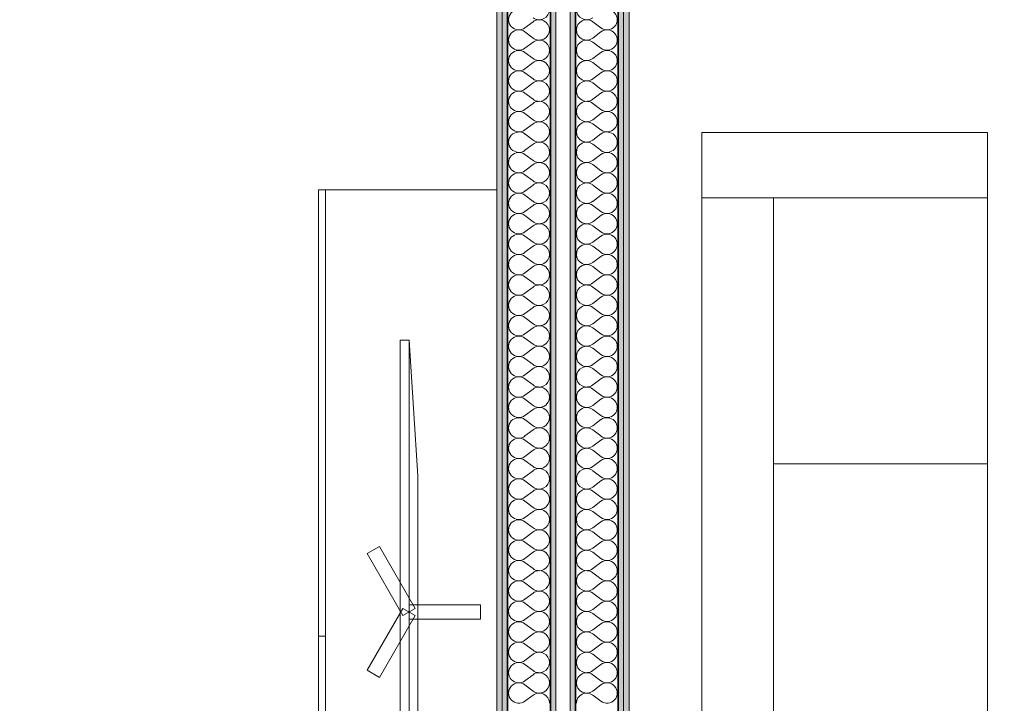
# Model space of a CAD drawing. Header units: metres. Extents: x -7.1 to 26.5, y -14.7 to 18.1.
# Tile 61 of 145: x 7.2 to 10, y -2.1 to -0.2. Entities that reach past the tile are written whole.
import ezdxf

# ---------------------------------------------------------------- set-up
doc = ezdxf.new("R2010")
doc.units = ezdxf.units.M
doc.linetypes.add('AUSGEZOGEN', pattern=[0])
for name, color, linetype in [('XR$1$015 Innenwände', 7, 'AUSGEZOGEN'), ('XR$1$015 Innenwände Schichttrennlinien', 7, 'AUSGEZOGEN'), ('XR$1$065 Möbel Einrichtung', 7, 'AUSGEZOGEN'), ('XR$1$080 Raumdefinitionen Kontur', 7, 'AUSGEZOGEN'), ('XR$3$015 Innenwände Bauteilschraffuren', 7, 'AUSGEZOGEN')]:
    doc.layers.add(name, color=color, linetype=linetype)

# ---------------------------------------------------------------- blocks, each defined once
blk = doc.blocks.new('COMPLEXOBJECT_145')
at = {"layer": 'XR$3$015 Innenwände Bauteilschraffuren', "color": 8, "linetype": 'AUSGEZOGEN', "lineweight": 13, "transparency": 33554687}
for p, q in [((8.6403, -0.2229), (8.6632, -0.2057)), ((8.6403, -0.2343), (8.6632, -0.2514)), ((8.6403, -0.28), (8.6632, -0.2629)), ((8.6403, -0.2914), (8.6632, -0.3086)), ((8.6403, -0.3371), (8.6632, -0.32)), ((8.6403, -0.3486), (8.6632, -0.3657)), ((8.6403, -0.3943), (8.6632, -0.3771)), ((8.6403, -0.4057), (8.6632, -0.4229)), ((8.6403, -0.4514), (8.6632, -0.4343)), ((8.6403, -0.4629), (8.6632, -0.48)), ((8.6403, -0.5086), (8.6632, -0.4914)), ((8.6403, -0.52), (8.6632, -0.5371)), ((8.6403, -0.5657), (8.6632, -0.5486)), ((8.6403, -0.5771), (8.6632, -0.5943)), ((8.6403, -0.6229), (8.6632, -0.6057)), ((8.6403, -0.6343), (8.6632, -0.6514)), ((8.6403, -0.68), (8.6632, -0.6629)), ((8.6403, -0.6914), (8.6632, -0.7086)), ((8.6403, -0.7371), (8.6632, -0.72)), ((8.6403, -0.7486), (8.6632, -0.7657)), ((8.6403, -0.7943), (8.6632, -0.7771)), ((8.6403, -0.8057), (8.6632, -0.8229)), ((8.6403, -0.8514), (8.6632, -0.8343)), ((8.6403, -0.8629), (8.6632, -0.88)), ((8.6403, -0.9086), (8.6632, -0.8914)), ((8.6403, -0.92), (8.6632, -0.9371)), ((8.6403, -0.9657), (8.6632, -0.9486)), ((8.6403, -0.9771), (8.6632, -0.9943)), ((8.6403, -1.0229), (8.6632, -1.0057)), ((8.6403, -1.0343), (8.6632, -1.0514)), ((8.6403, -1.08), (8.6632, -1.0629)), ((8.6403, -1.0914), (8.6632, -1.1086)), ((8.6403, -1.1371), (8.6632, -1.12)), ((8.6403, -1.1486), (8.6632, -1.1657)), ((8.6403, -1.1943), (8.6632, -1.1771)), ((8.6403, -1.2057), (8.6632, -1.2229)), ((8.6403, -1.2514), (8.6632, -1.2343)), ((8.6403, -1.2629), (8.6632, -1.28)), ((8.6403, -1.3086), (8.6632, -1.2914)), ((8.6403, -1.32), (8.6632, -1.3371)), ((8.6403, -1.3657), (8.6632, -1.3486)), ((8.6403, -1.3771), (8.6632, -1.3943)), ((8.6403, -1.4229), (8.6632, -1.4057)), ((8.6403, -1.4343), (8.6632, -1.4514)), ((8.6403, -1.48), (8.6632, -1.4629)), ((8.6403, -1.4914), (8.6632, -1.5086)), ((8.6403, -1.5371), (8.6632, -1.52)), ((8.6403, -1.5486), (8.6632, -1.5657)), ((8.6403, -1.5943), (8.6632, -1.5771)), ((8.6403, -1.6057), (8.6632, -1.6229)), ((8.6403, -1.6514), (8.6632, -1.6343)), ((8.6403, -1.6629), (8.6632, -1.68)), ((8.6403, -1.7086), (8.6632, -1.6914)), ((8.6403, -1.72), (8.6632, -1.7371)), ((8.6403, -1.7657), (8.6632, -1.7486)), ((8.6403, -1.7771), (8.6632, -1.7943)), ((8.6403, -1.8229), (8.6632, -1.8057)), ((8.6403, -1.8343), (8.6632, -1.8514)), ((8.6403, -1.88), (8.6632, -1.8629)), ((8.6403, -1.8914), (8.6632, -1.9086)), ((8.6403, -1.9371), (8.6632, -1.92)), ((8.6403, -1.9486), (8.6632, -1.9657)), ((8.6403, -1.9943), (8.6632, -1.9771)), ((8.6403, -2.0057), (8.6632, -2.0229)), ((8.6403, -2.0514), (8.6632, -2.0343)), ((8.6403, -2.0629), (8.6632, -2.08)), ((8.6403, -2.1086), (8.6632, -2.0914))]:
    blk.add_line(p, q, dxfattribs=at)
for centre, start, end in [((8.6232, -0.2), 53.1301, 306.8699), ((8.6803, -0.1714), 233.1301, 0), ((8.6803, -0.2286), 0, 126.8699), ((8.6232, -0.2571), 53.1301, 306.8699), ((8.6803, -0.2286), 233.1301, 0), ((8.6803, -0.2857), 0, 126.8699), ((8.6232, -0.3143), 53.1301, 306.8699), ((8.6803, -0.2857), 233.1301, 0), ((8.6803, -0.3429), 0, 126.8699), ((8.6232, -0.3714), 53.1301, 306.8699), ((8.6803, -0.3429), 233.1301, 0), ((8.6803, -0.4), 0, 126.8699), ((8.6232, -0.4286), 53.1301, 306.8699), ((8.6803, -0.4), 233.1301, 0), ((8.6803, -0.4571), 0, 126.8699), ((8.6232, -0.4857), 53.1301, 306.8699), ((8.6803, -0.4571), 233.1301, 0), ((8.6803, -0.5143), 0, 126.8699), ((8.6232, -0.5429), 53.1301, 306.8699), ((8.6803, -0.5143), 233.1301, 0), ((8.6803, -0.5714), 0, 126.8699), ((8.6232, -0.6), 53.1301, 306.8699), ((8.6803, -0.5714), 233.1301, 0), ((8.6803, -0.6286), 0, 126.8699), ((8.6232, -0.6571), 53.1301, 306.8699), ((8.6803, -0.6286), 233.1301, 0), ((8.6803, -0.6857), 0, 126.8699), ((8.6232, -0.7143), 53.1301, 306.8699), ((8.6803, -0.6857), 233.1301, 0), ((8.6803, -0.7429), 0, 126.8699), ((8.6232, -0.7714), 53.1301, 306.8699), ((8.6803, -0.7429), 233.1301, 0), ((8.6803, -0.8), 0, 126.8699), ((8.6232, -0.8286), 53.1301, 306.8699), ((8.6803, -0.8), 233.1301, 0), ((8.6803, -0.8571), 0, 126.8699), ((8.6232, -0.8857), 53.1301, 306.8699), ((8.6803, -0.8571), 233.1301, 0), ((8.6803, -0.9143), 0, 126.8699), ((8.6232, -0.9429), 53.1301, 306.8699), ((8.6803, -0.9143), 233.1301, 0), ((8.6803, -0.9714), 0, 126.8699), ((8.6232, -1), 53.1301, 306.8699), ((8.6803, -0.9714), 233.1301, 0), ((8.6803, -1.0286), 0, 126.8699), ((8.6232, -1.0571), 53.1301, 306.8699), ((8.6803, -1.0286), 233.1301, 0), ((8.6803, -1.0857), 0, 126.8699), ((8.6232, -1.1143), 53.1301, 306.8699), ((8.6803, -1.0857), 233.1301, 0), ((8.6803, -1.1429), 0, 126.8699), ((8.6232, -1.1714), 53.1301, 306.8699), ((8.6803, -1.1429), 233.1301, 0), ((8.6803, -1.2), 0, 126.8699), ((8.6232, -1.2286), 53.1301, 306.8699), ((8.6803, -1.2), 233.1301, 0), ((8.6803, -1.2571), 0, 126.8699), ((8.6232, -1.2857), 53.1301, 306.8699), ((8.6803, -1.2571), 233.1301, 0), ((8.6803, -1.3143), 0, 126.8699), ((8.6232, -1.3429), 53.1301, 306.8699), ((8.6803, -1.3143), 233.1301, 0), ((8.6803, -1.3714), 0, 126.8699), ((8.6232, -1.4), 53.1301, 306.8699), ((8.6803, -1.3714), 233.1301, 0), ((8.6803, -1.4286), 0, 126.8699), ((8.6232, -1.4571), 53.1301, 306.8699), ((8.6803, -1.4286), 233.1301, 0), ((8.6803, -1.4857), 0, 126.8699), ((8.6232, -1.5143), 53.1301, 306.8699), ((8.6803, -1.4857), 233.1301, 0), ((8.6803, -1.5429), 0, 126.8699), ((8.6232, -1.5714), 53.1301, 306.8699), ((8.6803, -1.5429), 233.1301, 0), ((8.6803, -1.6), 0, 126.8699), ((8.6232, -1.6286), 53.1301, 306.8699), ((8.6803, -1.6), 233.1301, 0), ((8.6803, -1.6571), 0, 126.8699), ((8.6232, -1.6857), 53.1301, 306.8699), ((8.6803, -1.6571), 233.1301, 0), ((8.6803, -1.7143), 0, 126.8699), ((8.6232, -1.7429), 53.1301, 306.8699), ((8.6803, -1.7143), 233.1301, 0), ((8.6803, -1.7714), 0, 126.8699), ((8.6232, -1.8), 53.1301, 306.8699), ((8.6803, -1.7714), 233.1301, 0), ((8.6803, -1.8286), 0, 126.8699), ((8.6232, -1.8571), 53.1301, 306.8699), ((8.6803, -1.8286), 233.1301, 0), ((8.6803, -1.8857), 0, 126.8699), ((8.6232, -1.9143), 53.1301, 306.8699), ((8.6803, -1.8857), 233.1301, 0), ((8.6803, -1.9429), 0, 126.8699), ((8.6232, -1.9714), 53.1301, 306.8699), ((8.6803, -1.9429), 233.1301, 0), ((8.6803, -2), 0, 126.8699), ((8.6232, -2.0286), 53.1301, 306.8699), ((8.6803, -2), 233.1301, 0), ((8.6803, -2.0571), 0, 126.8699), ((8.6232, -2.0857), 53.1301, 306.8699), ((8.6803, -2.0571), 233.1301, 0), ((8.6803, -2.1143), 0, 126.8699)]:
    blk.add_arc(centre, 0.0286, start, end, dxfattribs=at)
blk = doc.blocks.new('COMPLEXOBJECT_246')
at = {"layer": 'XR$3$015 Innenwände Bauteilschraffuren', "color": 8, "linetype": 'AUSGEZOGEN', "lineweight": 13, "transparency": 33554687}
for p, q in [((8.8532, -0.2229), (8.8303, -0.2057)), ((8.8532, -0.2343), (8.8303, -0.2514)), ((8.8532, -0.28), (8.8303, -0.2629)), ((8.8532, -0.2914), (8.8303, -0.3086)), ((8.8532, -0.3371), (8.8303, -0.32)), ((8.8532, -0.3486), (8.8303, -0.3657)), ((8.8532, -0.3943), (8.8303, -0.3771)), ((8.8532, -0.4057), (8.8303, -0.4229)), ((8.8532, -0.4514), (8.8303, -0.4343)), ((8.8532, -0.4629), (8.8303, -0.48)), ((8.8532, -0.5086), (8.8303, -0.4914)), ((8.8532, -0.52), (8.8303, -0.5371)), ((8.8532, -0.5657), (8.8303, -0.5486)), ((8.8532, -0.5771), (8.8303, -0.5943)), ((8.8532, -0.6229), (8.8303, -0.6057)), ((8.8532, -0.6343), (8.8303, -0.6514)), ((8.8532, -0.68), (8.8303, -0.6629)), ((8.8532, -0.6914), (8.8303, -0.7086)), ((8.8532, -0.7371), (8.8303, -0.72)), ((8.8532, -0.7486), (8.8303, -0.7657)), ((8.8532, -0.7943), (8.8303, -0.7771)), ((8.8532, -0.8057), (8.8303, -0.8229)), ((8.8532, -0.8514), (8.8303, -0.8343)), ((8.8532, -0.8629), (8.8303, -0.88)), ((8.8532, -0.9086), (8.8303, -0.8914)), ((8.8532, -0.92), (8.8303, -0.9371)), ((8.8532, -0.9657), (8.8303, -0.9486)), ((8.8532, -0.9771), (8.8303, -0.9943)), ((8.8532, -1.0229), (8.8303, -1.0057)), ((8.8532, -1.0343), (8.8303, -1.0514)), ((8.8532, -1.08), (8.8303, -1.0629)), ((8.8532, -1.0914), (8.8303, -1.1086)), ((8.8532, -1.1371), (8.8303, -1.12)), ((8.8532, -1.1486), (8.8303, -1.1657)), ((8.8532, -1.1943), (8.8303, -1.1771)), ((8.8532, -1.2057), (8.8303, -1.2229)), ((8.8532, -1.2514), (8.8303, -1.2343)), ((8.8532, -1.2629), (8.8303, -1.28)), ((8.8532, -1.3086), (8.8303, -1.2914)), ((8.8532, -1.32), (8.8303, -1.3371)), ((8.8532, -1.3657), (8.8303, -1.3486)), ((8.8532, -1.3771), (8.8303, -1.3943)), ((8.8532, -1.4229), (8.8303, -1.4057)), ((8.8532, -1.4343), (8.8303, -1.4514)), ((8.8532, -1.48), (8.8303, -1.4629)), ((8.8532, -1.4914), (8.8303, -1.5086)), ((8.8532, -1.5371), (8.8303, -1.52)), ((8.8532, -1.5486), (8.8303, -1.5657)), ((8.8532, -1.5943), (8.8303, -1.5771)), ((8.8532, -1.6057), (8.8303, -1.6229)), ((8.8532, -1.6514), (8.8303, -1.6343)), ((8.8532, -1.6629), (8.8303, -1.68)), ((8.8532, -1.7086), (8.8303, -1.6914)), ((8.8532, -1.72), (8.8303, -1.7371)), ((8.8532, -1.7657), (8.8303, -1.7486)), ((8.8532, -1.7771), (8.8303, -1.7943)), ((8.8532, -1.8229), (8.8303, -1.8057)), ((8.8532, -1.8343), (8.8303, -1.8514)), ((8.8532, -1.88), (8.8303, -1.8629)), ((8.8532, -1.8914), (8.8303, -1.9086)), ((8.8532, -1.9371), (8.8303, -1.92)), ((8.8532, -1.9486), (8.8303, -1.9657)), ((8.8532, -1.9943), (8.8303, -1.9771)), ((8.8532, -2.0057), (8.8303, -2.0229)), ((8.8532, -2.0514), (8.8303, -2.0343)), ((8.8532, -2.0629), (8.8303, -2.08)), ((8.8532, -2.1086), (8.8303, -2.0914))]:
    blk.add_line(p, q, dxfattribs=at)
for centre, start, end in [((8.8132, -0.1714), 180, 306.8699), ((8.8703, -0.2), 233.1301, 126.8699), ((8.8132, -0.2286), 53.1301, 180), ((8.8132, -0.2286), 180, 306.8699), ((8.8703, -0.2571), 233.1301, 126.8699), ((8.8132, -0.2857), 53.1301, 180), ((8.8132, -0.2857), 180, 306.8699), ((8.8703, -0.3143), 233.1301, 126.8699), ((8.8132, -0.3429), 53.1301, 180), ((8.8132, -0.3429), 180, 306.8699), ((8.8703, -0.3714), 233.1301, 126.8699), ((8.8132, -0.4), 53.1301, 180), ((8.8132, -0.4), 180, 306.8699), ((8.8703, -0.4286), 233.1301, 126.8699), ((8.8132, -0.4571), 53.1301, 180), ((8.8132, -0.4571), 180, 306.8699), ((8.8703, -0.4857), 233.1301, 126.8699), ((8.8132, -0.5143), 53.1301, 180), ((8.8132, -0.5143), 180, 306.8699), ((8.8703, -0.5429), 233.1301, 126.8699), ((8.8132, -0.5714), 53.1301, 180), ((8.8132, -0.5714), 180, 306.8699), ((8.8703, -0.6), 233.1301, 126.8699), ((8.8132, -0.6286), 53.1301, 180), ((8.8132, -0.6286), 180, 306.8699), ((8.8703, -0.6571), 233.1301, 126.8699), ((8.8132, -0.6857), 53.1301, 180), ((8.8132, -0.6857), 180, 306.8699), ((8.8703, -0.7143), 233.1301, 126.8699), ((8.8132, -0.7429), 53.1301, 180), ((8.8132, -0.7429), 180, 306.8699), ((8.8703, -0.7714), 233.1301, 126.8699), ((8.8132, -0.8), 53.1301, 180), ((8.8132, -0.8), 180, 306.8699), ((8.8703, -0.8286), 233.1301, 126.8699), ((8.8132, -0.8571), 53.1301, 180), ((8.8132, -0.8571), 180, 306.8699), ((8.8703, -0.8857), 233.1301, 126.8699), ((8.8132, -0.9143), 53.1301, 180), ((8.8132, -0.9143), 180, 306.8699), ((8.8703, -0.9429), 233.1301, 126.8699), ((8.8132, -0.9714), 53.1301, 180), ((8.8132, -0.9714), 180, 306.8699), ((8.8703, -1), 233.1301, 126.8699), ((8.8132, -1.0286), 53.1301, 180), ((8.8132, -1.0286), 180, 306.8699), ((8.8703, -1.0571), 233.1301, 126.8699), ((8.8132, -1.0857), 53.1301, 180), ((8.8132, -1.0857), 180, 306.8699), ((8.8703, -1.1143), 233.1301, 126.8699), ((8.8132, -1.1429), 53.1301, 180), ((8.8132, -1.1429), 180, 306.8699), ((8.8703, -1.1714), 233.1301, 126.8699), ((8.8132, -1.2), 53.1301, 180), ((8.8132, -1.2), 180, 306.8699), ((8.8703, -1.2286), 233.1301, 126.8699), ((8.8132, -1.2571), 53.1301, 180), ((8.8132, -1.2571), 180, 306.8699), ((8.8703, -1.2857), 233.1301, 126.8699), ((8.8132, -1.3143), 53.1301, 180), ((8.8132, -1.3143), 180, 306.8699), ((8.8703, -1.3429), 233.1301, 126.8699), ((8.8132, -1.3714), 53.1301, 180), ((8.8132, -1.3714), 180, 306.8699), ((8.8703, -1.4), 233.1301, 126.8699), ((8.8132, -1.4286), 53.1301, 180), ((8.8132, -1.4286), 180, 306.8699), ((8.8703, -1.4571), 233.1301, 126.8699), ((8.8132, -1.4857), 53.1301, 180), ((8.8132, -1.4857), 180, 306.8699), ((8.8703, -1.5143), 233.1301, 126.8699), ((8.8132, -1.5429), 53.1301, 180), ((8.8132, -1.5429), 180, 306.8699), ((8.8703, -1.5714), 233.1301, 126.8699), ((8.8132, -1.6), 53.1301, 180), ((8.8132, -1.6), 180, 306.8699), ((8.8703, -1.6286), 233.1301, 126.8699), ((8.8132, -1.6571), 53.1301, 180), ((8.8132, -1.6571), 180, 306.8699), ((8.8703, -1.6857), 233.1301, 126.8699), ((8.8132, -1.7143), 53.1301, 180), ((8.8132, -1.7143), 180, 306.8699), ((8.8703, -1.7429), 233.1301, 126.8699), ((8.8132, -1.7714), 53.1301, 180), ((8.8132, -1.7714), 180, 306.8699), ((8.8703, -1.8), 233.1301, 126.8699), ((8.8132, -1.8286), 53.1301, 180), ((8.8132, -1.8286), 180, 306.8699), ((8.8703, -1.8571), 233.1301, 126.8699), ((8.8132, -1.8857), 53.1301, 180), ((8.8132, -1.8857), 180, 306.8699), ((8.8703, -1.9143), 233.1301, 126.8699), ((8.8132, -1.9429), 53.1301, 180), ((8.8132, -1.9429), 180, 306.8699), ((8.8703, -1.9714), 233.1301, 126.8699), ((8.8132, -2), 53.1301, 180), ((8.8132, -2), 180, 306.8699), ((8.8703, -2.0286), 233.1301, 126.8699), ((8.8132, -2.0571), 53.1301, 180), ((8.8132, -2.0571), 180, 306.8699), ((8.8703, -2.0857), 233.1301, 126.8699), ((8.8132, -2.1143), 53.1301, 180)]:
    blk.add_arc(centre, 0.0286, start, end, dxfattribs=at)

msp = doc.modelspace()

# ---------------------------------------------------------------- hatches: boundary and pattern name
at = {"layer": 'XR$3$015 Innenwände Bauteilschraffuren', "linetype": 'AUSGEZOGEN', "lineweight": 13, "true_color": 0x202020, "transparency": 33554687}
for points in [[(8.5618, 6.2235), (8.5618, -3.6465), (8.5768, -3.6465), (8.5768, 6.2235)], [(8.5768, 6.2085), (8.5768, -3.6465), (8.5918, -3.6465), (8.5918, 6.2085)], [(8.7118, 6.0735), (8.7118, -3.6465), (8.7268, -3.6465), (8.7268, 6.0735)], [(8.7668, 6.0385), (8.7668, -3.6465), (8.7818, -3.6465), (8.7818, 6.0385)], [(8.9018, 5.9035), (8.9018, -3.6465), (8.9168, -3.6465), (8.9168, 5.9035)], [(8.9168, 5.8885), (8.9168, -3.6465), (8.9318, -3.6465), (8.9318, 5.8885)]]:
    msp.add_hatch(color=250, dxfattribs=at).paths.add_polyline_path(points)

# ---------------------------------------------------------------- linework, layer by layer
at = {"layer": 'XR$1$015 Innenwände', "color": 7, "linetype": 'AUSGEZOGEN', "lineweight": 18, "transparency": 33554687}
for p, q in [((8.5618, 6.2385), (8.5618, -3.6465)), ((8.7268, -3.6465), (8.7268, 6.0735)), ((8.7668, 6.0385), (8.7668, -3.6465)), ((8.9318, -3.6465), (8.9318, 5.8885))]:
    msp.add_line(p, q, dxfattribs=at)
at = {"layer": 'XR$1$015 Innenwände Schichttrennlinien', "color": 7, "linetype": 'AUSGEZOGEN', "lineweight": 18, "transparency": 33554687}
for p, q in [((8.5768, 6.2085), (8.5768, -3.6465)), ((8.9168, -3.6465), (8.9168, 5.9035))]:
    msp.add_line(p, q, dxfattribs=at)
at = {"layer": 'XR$1$015 Innenwände Schichttrennlinien', "color": 7, "linetype": 'AUSGEZOGEN', "lineweight": 35, "transparency": 33554687}
for p, q in [((8.5918, 6.0885), (8.5918, -3.6465)), ((8.7118, 6.0735), (8.7118, -3.6465)), ((8.7818, -3.6465), (8.7818, 5.9185)), ((8.9018, -3.6465), (8.9018, 5.9035))]:
    msp.add_line(p, q, dxfattribs=at)
at = {"layer": 'XR$1$065 Möbel Einrichtung', "color": 8, "linetype": 'AUSGEZOGEN', "lineweight": 13, "transparency": 33554687}
for p, q in [((9.1363, -3.116), (9.1363, -0.516)), ((9.1363, -0.516), (9.9363, -0.516)), ((9.9363, -0.516), (9.9363, -3.116)), ((8.0618, -0.6765), (8.0818, -0.6765)), ((8.0818, -0.6765), (8.0818, -3.1765)), ((9.1363, -0.6985), (9.9363, -0.6985)), ((9.3363, -0.6985), (9.3363, -2.9335)), ((8.3154, -1.0975), (8.3154, -2.6192)), ((9.3363, -1.4435), (9.9363, -1.4435)), ((8.0618, -1.9265), (8.0818, -1.9265))]:
    msp.add_line(p, q, dxfattribs=at)
for points in [[(8.0618, -0.6765), (8.0618, -3.1765), (8.5618, -3.1765), (8.5618, -0.6765), (8.0618, -0.6765)], [(8.2904, -1.0975), (8.2904, -2.6192), (8.3154, -2.6192), (8.3404, -2.2388), (8.3404, -1.478), (8.3154, -1.0975), (8.2904, -1.0975)], [(8.298, -1.8684), (8.3327, -1.8484), (8.2327, -1.6752), (8.198, -1.6952), (8.298, -1.8684)], [(8.3327, -1.8684), (8.298, -1.8484), (8.198, -2.0216), (8.2327, -2.0416), (8.3327, -1.8684)], [(8.3154, -1.8384), (8.3154, -1.8784), (8.5154, -1.8784), (8.5154, -1.8384), (8.3154, -1.8384)]]:
    msp.add_lwpolyline(points, close=True, dxfattribs=at)
at = {"layer": 'XR$1$080 Raumdefinitionen Kontur', "color": 8, "linetype": 'AUSGEZOGEN', "lineweight": 13, "transparency": 33554687}
for points in [[(12.2018, 5.8885), (8.9318, 5.8885), (8.9318, -3.6444), (12.7518, -3.6444), (12.7518, 0.5735), (13.9518, 0.5735), (13.9518, 5.8885), (12.2018, 5.8885)], [(8.5618, -3.6456), (8.5618, 3.5835), (7.4318, 3.5835), (6.2318, 3.5835), (2.2818, 3.5835), (2.2818, -3.6456), (8.5618, -3.6456)]]:
    msp.add_lwpolyline(points, close=True, dxfattribs=at)

# ---------------------------------------------------------------- block references
at = {"layer": 'XR$3$015 Innenwände Bauteilschraffuren', "color": 8, "linetype": 'AUSGEZOGEN', "lineweight": 13, "transparency": 33554687}
for name in ['COMPLEXOBJECT_145', 'COMPLEXOBJECT_246']:
    msp.add_blockref(name, (0, 0), dxfattribs=at)

doc.saveas('drawing.dxf')
